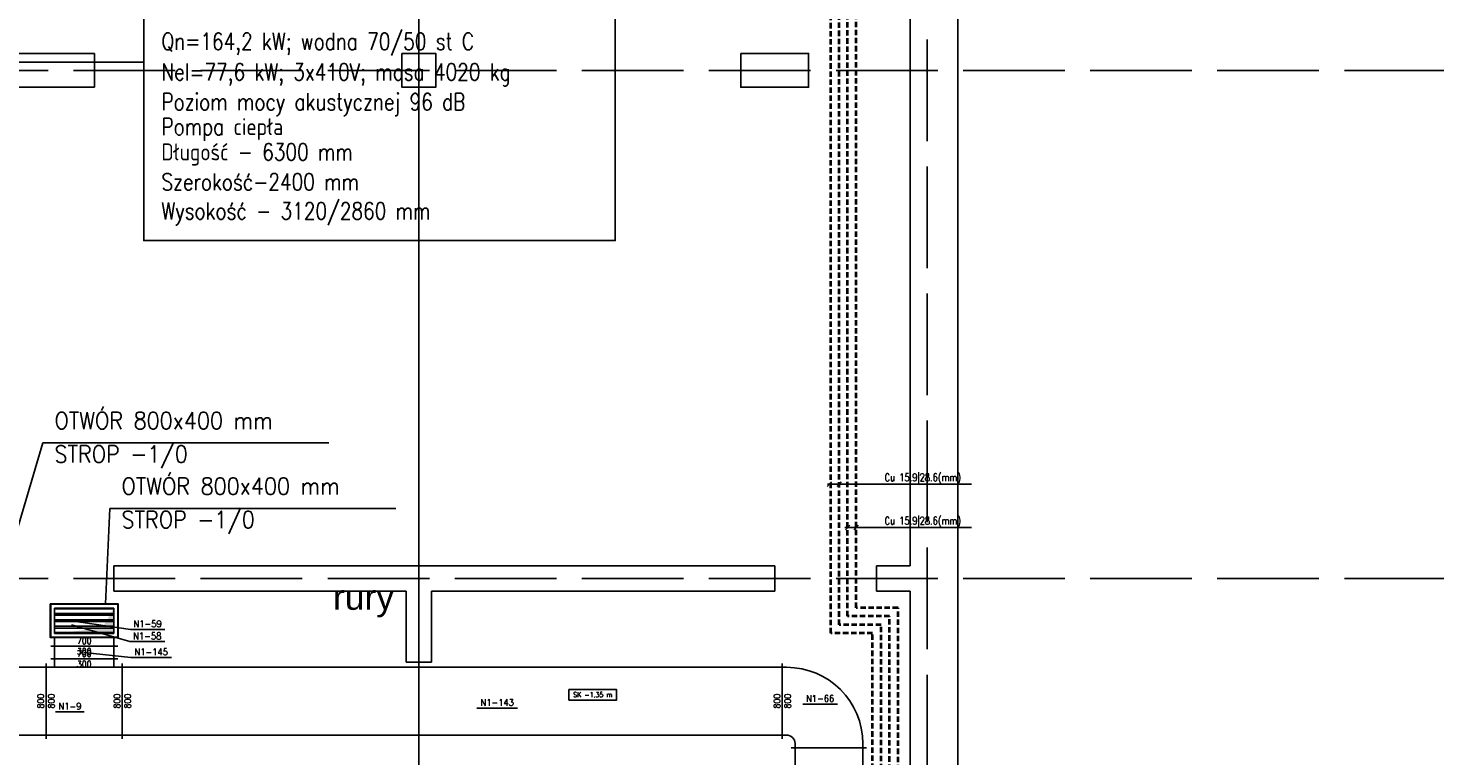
# Model space of a CAD drawing. Header units: millimetres. Extents: x -56303 to -45239, y -20463 to -4540.
# Tile 39 of 256: x -50883 to -49213, y -17553 to -16694. Entities that reach past the tile are written whole.
import ezdxf
from ezdxf.enums import TextEntityAlignment as Align

# ---------------------------------------------------------------- set-up
doc = ezdxf.new("R2010")
doc.units = ezdxf.units.MM
doc.linetypes.add('ACAD_ISO02W100', pattern=[15, 12, -3])
doc.linetypes.add('DASHED2', pattern=[9.525, 6.35, -3.175])
for name, color, linetype in [('_HVAC opisy rur', 3, 'Continuous'), ('_HVAC_opis', 3, 'Continuous'), ('_HVAC_podkład', 8, 'Continuous'), ('FLUID-N1', 7, 'Continuous'), ('FLUID-N1-60-INF', 7, 'Continuous'), ('FLUID-N1-75-DIM', 7, 'Continuous'), ('FLUID-N1-80-NUM', 7, 'Continuous')]:
    doc.layers.add(name, color=color, linetype=linetype)
doc.layers.add('HVAC_freon gaz', color=180, linetype='DASHED2', lineweight=40)
doc.layers.add('HVAC_freon_ciecz', color=10, linetype='DASHED2', lineweight=40)
doc.styles.add('DACH_SZACHTY_20_05_2011_JM_xref_CAD$0$OPIS1', font='ROMANS.SHX', dxfattribs={"width": 0.9})
doc.styles.add('OPIS1', font='ROMANS.SHX', dxfattribs={"width": 0.9})
doc.styles.get("Standard").update_dxf_attribs({"font": 'arial.ttf'})
doc.dimstyles.new('wymiar', dxfattribs={"dimtxt": 8, "dimasz": 5, "dimexe": 0.1, "dimexo": 0.1, "dimgap": 1, "dimtad": 1, "dimdec": 0, "dimlfac": 10, "dimdsep": 46, "dimtxsty": 'OPIS1', "dimblk": 'OBLIQUE', "dimcen": 10, "dimclrd": 256, "dimclre": 256, "dimadec": 0, "dimazin": 0, "dimtfac": 1, "dimtdec": 0, "dimtmove": 0, "dimatfit": 3, "dimfxl": 1, "dimarcsym": 0})

# ---------------------------------------------------------------- blocks, each defined once
blk = doc.blocks.new('*U420')
at = {"color": 132, "linetype": 'Continuous', "lineweight": -2}
for p, q in [((-6142.5, -445), (-6142.5, 445)), ((6142.5, 445), (6142.5, -445))]:
    blk.add_line(p, q, dxfattribs=at)
at = {"color": 0, "linetype": 'ByBlock', "lineweight": -2}
for p, q in [((-6142.5, 400), (6142.5, 400)), ((-6142.5, -400), (6142.5, -400))]:
    blk.add_line(p, q, dxfattribs=at)
blk = doc.blocks.new('*U449')
at = {"color": 132, "linetype": 'Continuous', "lineweight": -2}
for p, q in [((-500, -395), (-500, 495)), ((495, -500), (-395, -500))]:
    blk.add_line(p, q, dxfattribs=at)
at = {"color": 0, "linetype": 'ByBlock', "lineweight": -2}
for p, q in [((-450, 450), (-500, 450)), ((-450, -350), (-500, -350)), ((-350, -500), (-350, -450)), ((450, -500), (450, -450))]:
    blk.add_line(p, q, dxfattribs=at)
for radius in [900, 100]:
    blk.add_arc((-450, -450), radius, 0, 90, dxfattribs=at)
blk = doc.blocks.new('*U450')
at = {"color": 132, "linetype": 'Continuous', "lineweight": -2}
for p, q in [((-3895, -445), (-3895, 445)), ((3895, 445), (3895, -445))]:
    blk.add_line(p, q, dxfattribs=at)
at = {"color": 0, "linetype": 'ByBlock', "lineweight": -2}
for p, q in [((-3895, 400), (3895, 400)), ((-3895, -400), (3895, -400))]:
    blk.add_line(p, q, dxfattribs=at)
blk = doc.blocks.new('*U469')
at = {"color": 7, "linetype": 'Continuous'}
for p, q in [((-395, -195), (-395, 195)), ((-395, 195), (395, 195)), ((395, 195), (395, -195)), ((-350, 139), (350, 139)), ((-350, 86), (350, 86)), ((-350, 64), (350, 64)), ((-350, 11), (350, 11)), ((-350, -11), (350, -11)), ((-350, -64), (350, -64)), ((-350, -86), (350, -86)), ((-350, -139), (350, -139)), ((395, -195), (-395, -195))]:
    blk.add_line(p, q, dxfattribs=at)
at = {"color": 0, "linetype": 'ByBlock', "lineweight": -2}
for p, q in [((-350, -150), (-350, 150)), ((-350, 150), (350, 150)), ((350, 150), (350, -150)), ((350, -150), (-350, -150))]:
    blk.add_line(p, q, dxfattribs=at)
at = {"color": 0, "linetype": 'ByBlock'}
blk.add_solid([(-350, 150), (350, 150), (-350, -150), (-210, 90)], dxfattribs=at)
blk = doc.blocks.new('*U475')
at = {"color": 132, "linetype": 'Continuous', "lineweight": -2}
for p, q in [((-450, -445), (-450, 445)), ((450, 445), (450, -445)), ((395, -500), (-395, -500))]:
    blk.add_line(p, q, dxfattribs=at)
at = {"color": 0, "linetype": 'ByBlock', "lineweight": -2}
for p, q in [((-450, 400), (450, 400)), ((-450, -400), (450, -400)), ((-350, -500), (-350, -400)), ((350, -400), (350, -500))]:
    blk.add_line(p, q, dxfattribs=at)
blk = doc.blocks.new('*U476')
at = {"color": 132, "linetype": 'Continuous', "lineweight": -2}
blk.add_line((-250, -395), (-250, 395), dxfattribs=at)
at = {"color": 0, "linetype": 'ByBlock', "lineweight": -2}
for p, q in [((-250, 350), (-145, 350)), ((-100, -350), (-100, 350)), ((-100, 350), (200, 350)), ((200, 350), (200, -350)), ((-250, -350), (-145, -350)), ((200, -350), (-100, -350))]:
    blk.add_line(p, q, dxfattribs=at)
at = {"color": 7, "linetype": 'Continuous'}
for p, q in [((-145, -395), (-145, 395)), ((-145, 395), (245, 395)), ((245, 395), (245, -395)), ((245, -395), (-145, -395))]:
    blk.add_line(p, q, dxfattribs=at)
blk = doc.blocks.new('*U483')
at = {"color": 132, "linetype": 'Continuous', "lineweight": -2}
for p, q in [((-200, -445), (-200, 445)), ((200, 445), (200, -445))]:
    blk.add_line(p, q, dxfattribs=at)
at = {"color": 0, "linetype": 'ByBlock', "lineweight": -2}
for p, q in [((-170, 400), (-200, 400)), ((-170, 400), (170, 400)), ((170, 400), (200, 400)), ((-170, -400), (-200, -400)), ((-170, -400), (170, -400)), ((170, -400), (200, -400))]:
    blk.add_line(p, q, dxfattribs=at)
blk = doc.blocks.new('*U535')
at = {"color": 132, "linetype": 'Continuous', "lineweight": -2}
for p, q in [((-75, -395), (-75, 395)), ((75, 395), (75, -395))]:
    blk.add_line(p, q, dxfattribs=at)
at = {"color": 0, "linetype": 'ByBlock', "lineweight": -2}
for p, q in [((-75, 350), (75, 350)), ((-75, -350), (75, -350))]:
    blk.add_line(p, q, dxfattribs=at)
blk = doc.blocks.new('_Oblique')
at = {"color": 0, "linetype": 'ByBlock', "lineweight": -2}
blk.add_line((-0.5, -0.5), (0.5, 0.5), dxfattribs=at)

msp = doc.modelspace()

# ---------------------------------------------------------------- linework, layer by layer
at = {"layer": '_HVAC opisy rur'}
for p, q in [((-49940.4, -17235.29), (-49935.45, -17229.94)), ((-49928.82, -17235.29), (-49923.88, -17229.94)), ((-49918.82, -17286.48), (-49913.88, -17281.14)), ((-49908.82, -17286.48), (-49903.88, -17281.14))]:
    msp.add_line(p, q, dxfattribs=at)
for points in [[(-49770.02, -17232.62), (-49940.32, -17232.62)], [(-49770.02, -17283.81), (-49919.53, -17283.81)]]:
    msp.add_lwpolyline(points, dxfattribs=at)
at = {"layer": '_HVAC_opis', "color": 6}
msp.add_line((-51094.58, -16734.39), (-50747.21, -16734.39), dxfattribs=at)
at = {"layer": '_HVAC_opis'}
for p, q in [((-50866.43, -17183.98), (-50922.44, -17373.93)), ((-50866.43, -17183.98), (-50528.62, -17183.98)), ((-50787.33, -17261.41), (-50792.44, -17373.93)), ((-50787.33, -17261.41), (-50449.52, -17261.41))]:
    msp.add_line(p, q, dxfattribs=at)
at = {"layer": '_HVAC_opis', "color": 6}
msp.add_lwpolyline([(-50747.21, -16541.08), (-50190.71, -16541.08), (-50190.71, -16944.91), (-50747.21, -16944.91)], close=True, dxfattribs=at)
at = {"layer": '_HVAC_opis'}
msp.add_lwpolyline([(-50857.44, -17373.93), (-50777.44, -17373.93), (-50777.44, -17413.93), (-50857.44, -17413.93)], close=True, dxfattribs=at)
at = {"layer": '_HVAC_podkład', "linetype": 'ACAD_ISO02W100', "ltscale": 10}
for p, q in [((-49822.44, -15657.63), (-49822.44, -20462.96)), ((-53680.08, -16743.93), (-49212.84, -16743.93)), ((-53680.08, -17343.93), (-49212.84, -17343.93))]:
    msp.add_line(p, q, dxfattribs=at)
at = {"layer": '_HVAC_podkład'}
for p, q in [((-49786.44, -18351.93), (-49786.44, -16107.93)), ((-49842.44, -17328.93), (-49842.44, -16163.93)), ((-50805.44, -16723.93), (-51047.44, -16723.93)), ((-50805.44, -16763.93), (-50805.44, -16723.93)), ((-50805.44, -16763.93), (-51007.44, -16763.93)), ((-50782.44, -17328.93), (-50002.44, -17328.93)), ((-50782.44, -17328.93), (-50782.44, -17358.93)), ((-50002.44, -17328.93), (-50002.44, -17358.93)), ((-49882.44, -17328.93), (-49842.44, -17328.93)), ((-49882.44, -17328.93), (-49882.44, -17358.93)), ((-50782.44, -17358.93), (-50437.44, -17358.93)), ((-50437.44, -17442.93), (-50437.44, -17358.93)), ((-50407.44, -17358.93), (-50002.44, -17358.93)), ((-50407.44, -17442.93), (-50407.44, -17358.93)), ((-49882.44, -17358.93), (-49842.44, -17358.93)), ((-49842.44, -17825.93), (-49842.44, -17358.93)), ((-50437.44, -17442.93), (-50407.44, -17442.93))]:
    msp.add_line(p, q, dxfattribs=at)
msp.add_lwpolyline([(-50422.44, -15657.63), (-50422.44, -19757.47), (-50123.44, -20056.47), (-49842.44, -19775.47), (-49842.44, -19163.93)], dxfattribs=at)
for points in [[(-50442.44, -16723.93), (-50402.44, -16723.93), (-50402.44, -16763.93), (-50442.44, -16763.93)], [(-50042.44, -16723.93), (-49962.44, -16723.93), (-49962.44, -16763.93), (-50042.44, -16763.93)]]:
    msp.add_lwpolyline(points, close=True, dxfattribs=at)
at = {"layer": 'FLUID-N1-60-INF', "color": 7}
msp.add_lwpolyline([(-50245.33, -17475.19), (-50188.98, -17475.19), (-50188.98, -17487.59), (-50245.33, -17487.59)], close=True, dxfattribs=at)
at = {"layer": 'FLUID-N1-80-NUM', "color": 3}
for p, q in [((-50722.27, -17404.27), (-50762.96, -17404.27)), ((-50722.43, -17418.65), (-50763.46, -17418.65)), ((-50714.4, -17437.38), (-50762.28, -17437.38)), ((-50817.36, -17501.62), (-50851.19, -17501.62)), ((-50306.11, -17497.16), (-50354, -17497.16)), ((-49928.32, -17492.43), (-49969.35, -17492.43))]:
    msp.add_line(p, q, dxfattribs=at)
at = {"layer": 'HVAC_freon gaz'}
for points in [[(-49362.52, -18576.13), (-49362.52, -18628.8), (-49783.11, -18628.8), (-49783.11, -18452.85), (-49936.35, -18452.85), (-49936.35, -17692.8), (-49886.91, -17692.8), (-49886.91, -17408.69), (-49936.35, -17408.69), (-49936.35, -16443.14), (-50449.32, -16443.14), (-50990.48, -16443.14), (-50990.48, -16211.74), (-51683.88, -16211.74), (-51683.88, -15991.53), (-51815.06, -15991.53), (-51815.06, -15879.28), (-51828.86, -15879.28)], [(-49382.52, -18576.13), (-49382.52, -18608.8), (-49763.11, -18608.8), (-49763.11, -18432.85), (-49916.35, -18432.85), (-49916.35, -17712.8), (-49866.91, -17712.8), (-49866.91, -17388.69), (-49916.35, -17388.69), (-49916.35, -16423.14), (-50449.32, -16423.14), (-50970.48, -16423.14), (-50970.48, -16191.74), (-51663.88, -16191.74), (-51663.88, -15879.28), (-51669.58, -15879.28)]]:
    msp.add_lwpolyline(points, dxfattribs=at)
at = {"layer": 'HVAC_freon_ciecz'}
for points in [[(-49372.52, -18576.13), (-49372.52, -18618.8), (-49773.11, -18618.8), (-49773.11, -18442.85), (-49926.35, -18442.85), (-49926.35, -17702.8), (-49876.91, -17702.8), (-49876.91, -17398.69), (-49926.35, -17398.69), (-49926.35, -16433.14), (-50449.32, -16433.14), (-50980.48, -16433.14), (-50980.48, -16201.74), (-51673.88, -16201.74), (-51673.88, -15981.53), (-51805.06, -15981.53), (-51805.06, -15869.28), (-51828.86, -15869.28)], [(-49392.52, -18576.13), (-49392.52, -18598.8), (-49753.11, -18598.8), (-49753.11, -18422.85), (-49906.35, -18422.85), (-49906.35, -17722.8), (-49856.91, -17722.8), (-49856.91, -17378.69), (-49906.35, -17378.69), (-49906.35, -16413.14), (-50449.32, -16413.14), (-50960.48, -16413.14), (-50960.48, -16181.74), (-51653.88, -16181.74), (-51653.88, -15869.28), (-51669.58, -15869.28)]]:
    msp.add_lwpolyline(points, dxfattribs=at)

# ---------------------------------------------------------------- block references
at = {"layer": 'FLUID-N1', "color": 132, "linetype": 'Continuous', "zscale": 0.1}
for name, p, xscale, yscale, rotation in [('*U469', (-50817.44, -17393.93), 0.09999999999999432, 0.1000000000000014, 180.0000000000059), ('*U476', (-50817.44, -17398.93), 0.1000000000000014, 0.1000000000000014, 90), ('*U535', (-50817.44, -17431.43), 0.1, 0.1, 270.0000000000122), ('*U475', (-50817.44, -17488.93), 0.1000000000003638, 0.1000000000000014, 180.0000000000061), ('*U483', (-50882.44, -17488.93), 0.09999999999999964, 0.1000000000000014, 359.9999999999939), ('*U450', (-50382.94, -17488.93), 0.1, 0.1000000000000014, 180.0000000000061), ('*U449', (-49943.44, -17493.93), 0.1, 0.1000000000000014, 359.9999999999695), ('*U420', (-49938.44, -18158.18), 0.09999999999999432, 0.09999999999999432, 89.99999999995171)]:
    msp.add_blockref(name, p, dxfattribs=dict(at, xscale=xscale, yscale=yscale, rotation=rotation))

# ---------------------------------------------------------------- texts
at = {"layer": '_HVAC opisy rur', "style": 'DACH_SZACHTY_20_05_2011_JM_xref_CAD$0$OPIS1', "width": 0.8}
for p in [(-49782.69, -17219.99, 0), (-49782.69, -17271.19, 0)]:
    msp.add_text('Cu 15.9|28.6(mm)', height=9, rotation=0.09768, dxfattribs=at).set_placement(p, align=Align.TOP_RIGHT)
at = {"layer": '_HVAC_opis', "style": 'DACH_SZACHTY_20_05_2011_JM_xref_CAD$0$OPIS1', "width": 0.8}
for s, p in [('Qn=164,2 kW; wodna 70/50 st C', (-50726.24, -16719.67)), ('Nel=77,6 kW; 3x410V; masa 4020 kg', (-50726.24, -16755.81)), ('Poziom mocy akustycznej 96 dB', (-50726.24, -16791.04)), ('Pompa ciepła', (-50726.24, -16820.4)), ('Długość - 6300 mm', (-50726.24, -16850.29)), ('Szerokość-2400 mm', (-50726.24, -16885.62)), ('Wysokość - 3120/2860 mm', (-50726.24, -16919.94))]:
    msp.add_text(s, height=20, rotation=0.00025, dxfattribs=at).set_placement(p)
at = {"layer": '_HVAC_opis', "char_height": 20, "width": 1918.0454, "attachment_point": 1, "rotation": 0.00025, "style": 'DACH_SZACHTY_20_05_2011_JM_xref_CAD$0$OPIS1'}
for s, insert in [('OTWÓR 800x400 mm', (-50852.53, -17147.55)), ('STROP -1/0', (-50852.53, -17187.1)), ('OTWÓR 800x400 mm', (-50773.44, -17224.98)), ('STROP -1/0', (-50773.44, -17264.53))]:
    msp.add_mtext(s, dxfattribs=dict(at, insert=insert))
at = {"layer": '_HVAC_opis', "insert": (-50523.86, -17351.04), "char_height": 30, "width": 184.8124, "attachment_point": 1}
msp.add_mtext('rury', dxfattribs=at)
at = {"layer": 'FLUID-N1-60-INF', "color": 7, "insert": (-50217.16, -17481.39), "char_height": 6, "attachment_point": 5, "line_spacing_factor": 1.1, "style": 'OPIS1'}
msp.add_mtext('SK -1.35 m', dxfattribs=at)
at = {"layer": 'FLUID-N1-75-DIM', "color": 61, "char_height": 7.5, "attachment_point": 5, "style": 'OPIS1'}
for insert in [(-50817.44, -17423.93), (-50817.44, -17423.93), (-50817.44, -17423.93), (-50817.44, -17438.93), (-50817.44, -17438.93)]:
    msp.add_mtext('700\\P300', dxfattribs=dict(at, insert=insert))
at = {"layer": 'FLUID-N1-75-DIM', "color": 61, "char_height": 7.5, "attachment_point": 5, "rotation": 90, "style": 'OPIS1'}
for insert in [(-50862.44, -17488.93), (-50772.44, -17488.93), (-49993.44, -17488.93), (-49993.44, -17488.93)]:
    msp.add_mtext('800\\P800', dxfattribs=dict(at, insert=insert))
at = {"layer": 'FLUID-N1-80-NUM', "color": 6, "char_height": 8, "attachment_point": 5, "style": 'OPIS1'}
for s, insert in [('N1-59\\P ', (-50742.61, -17404.27)), ('N1-58\\P ', (-50742.95, -17418.65)), ('N1-145\\P ', (-50738.34, -17437.38)), ('N1-66\\P ', (-49948.83, -17492.43)), ('N1-9\\P ', (-50834.27, -17501.62)), ('N1-143\\P ', (-50330.06, -17497.16))]:
    msp.add_mtext(s, dxfattribs=dict(at, insert=insert))

# ---------------------------------------------------------------- leaders
at = {"layer": 'FLUID-N1-80-NUM', "color": 3}
for points in [[(-50832.44, -17393.93), (-50762.96, -17404.27)], [(-50832.44, -17398.93), (-50763.46, -17418.65)], [(-50817.44, -17431.43), (-50762.28, -17437.38)]]:
    msp.add_leader(points, dimstyle='wymiar', override={"dimscale": 0.1, "dimclrd": 3, "dimclre": 3}, dxfattribs=at)

doc.saveas('drawing.dxf')
